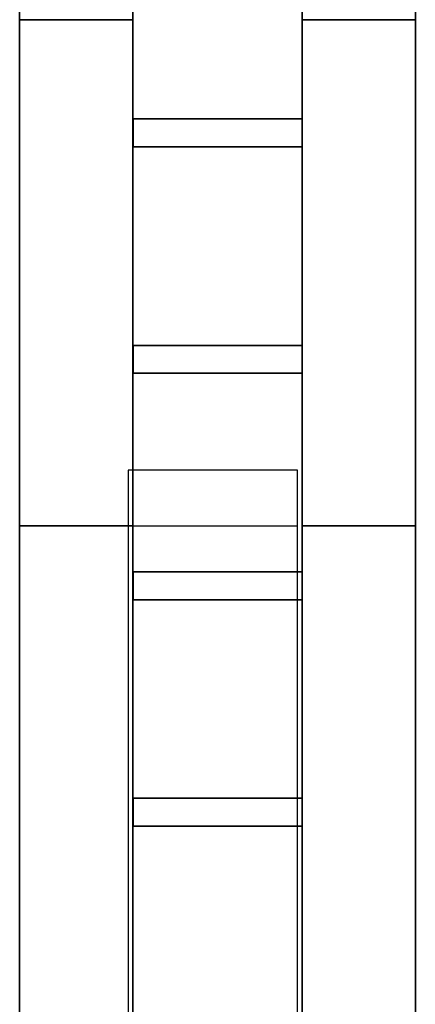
# Model space of a CAD drawing. Header units: millimetres. Extents: x -35 to 33166, y -35 to 31591.
# Tile 70 of 100: x -35 to 321, y 6129 to 7012. Entities that reach past the tile are written whole.
import ezdxf

# ---------------------------------------------------------------- set-up
doc = ezdxf.new("R2010")
doc.units = ezdxf.units.MM
doc.header["$LTSCALE"] = 25.4
doc.layers.get('0').update_dxf_attribs({"true_color": 0xffffff})
for name, color, linetype, true_color in [('end caps & lintels', 7, 'Continuous', 0xffa500), ('ICF - L1', 7, 'Continuous', 0xb4b464), ('ICF - L2', 7, 'Continuous', 0x64ff64)]:
    doc.layers.add(name, color=color, linetype=linetype, true_color=true_color)

# ---------------------------------------------------------------- blocks, each defined once
blk = doc.blocks.new('FF-WF04_LeftCap_6in_#1')
for p, q in [((0, 152.4), (0, 0)), ((50, 152.4), (0, 152.4)), ((50, 152.4, 457.2), (0, 152.4, 457.2)), ((0, 152.4, 457.2), (0, 0, 457.2)), ((0, 152.4), (0, 152.4, 457.2)), ((50, 0), (50, 152.4)), ((50, 0, 457.2), (50, 152.4, 457.2)), ((50, 152.4), (50, 152.4, 457.2)), ((0, 0), (50, 0)), ((0, 0, 457.2), (50, 0, 457.2)), ((0, 0), (0, 0, 457.2)), ((50, 0), (50, 0, 457.2))]:
    blk.add_line(p, q)
blk = doc.blocks.new('FF-WF04_LeftCap_6in_#2')
for p, q in [((0, 152.4), (0, 0)), ((50, 152.4), (0, 152.4)), ((50, 152.4, 457.2), (0, 152.4, 457.2)), ((0, 152.4, 457.2), (0, 0, 457.2)), ((0, 152.4), (0, 152.4, 457.2)), ((50, 0), (50, 152.4)), ((50, 0, 457.2), (50, 152.4, 457.2)), ((50, 152.4), (50, 152.4, 457.2)), ((0, 0), (50, 0)), ((0, 0, 457.2), (50, 0, 457.2)), ((0, 0), (0, 0, 457.2)), ((50, 0), (50, 0, 457.2))]:
    blk.add_line(p, q)
blk = doc.blocks.new('FF-WF04_LeftCap_6in_#3')
for p, q in [((0, 152.4), (0, 0)), ((50, 152.4), (0, 152.4)), ((50, 152.4, 435.6), (0, 152.4, 435.6)), ((0, 152.4, 435.6), (0, 0, 435.6)), ((0, 152.4), (0, 152.4, 435.6)), ((50, 0), (50, 152.4)), ((50, 0, 435.6), (50, 152.4, 435.6)), ((50, 152.4), (50, 152.4, 435.6)), ((0, 0), (50, 0)), ((0, 0, 435.6), (50, 0, 435.6)), ((0, 0), (0, 0, 435.6)), ((50, 0), (50, 0, 435.6))]:
    blk.add_line(p, q)
blk = doc.blocks.new('FF-WF04_HeadLintel_6in_#1')
for p, q in [((0, 152.4), (0, 0)), ((785, 152.4), (0, 152.4)), ((785, 152.4, 63), (0, 152.4, 63)), ((0, 152.4, 63), (0, 0, 63)), ((0, 152.4), (0, 152.4, 63)), ((785, 0), (785, 152.4)), ((785, 0, 63), (785, 152.4, 63)), ((785, 152.4), (785, 152.4, 63)), ((0, 0), (785, 0)), ((0, 0, 63), (785, 0, 63)), ((0, 0), (0, 0, 63)), ((785, 0), (785, 0, 63))]:
    blk.add_line(p, q)
blk = doc.blocks.new('FF-WF04_SillLintel_6in_#1')
for p, q in [((0, 152.4), (0, 0)), ((785, 152.4), (0, 152.4)), ((785, 152.4, 63), (0, 152.4, 63)), ((0, 152.4, 63), (0, 0, 63)), ((0, 152.4), (0, 152.4, 63)), ((785, 0), (785, 152.4)), ((785, 0, 63), (785, 152.4, 63)), ((785, 152.4), (785, 152.4, 63)), ((0, 0), (785, 0)), ((0, 0, 63), (785, 0, 63)), ((0, 0), (0, 0, 63)), ((785, 0), (785, 0, 63))]:
    blk.add_line(p, q)
blk = doc.blocks.new('Group6874')
for p, q in [((0, 2235.2, 457.2), (-101.6, 2235.2, 457.2)), ((-101.6, 2235.2, 457.2), (-101.6, 0, 457.2)), ((-101.6, 2235.2), (-101.6, 0)), ((-101.6, 2235.2, 457.2), (-101.6, 2235.2)), ((-101.6, 2235.2), (0, 2235.2)), ((0, 0), (0, 2235.2)), ((0, 2235.2), (0, 2235.2, 457.2)), ((0, 2235.2, 457.2), (0, 0, 457.2))]:
    blk.add_line(p, q)
blk = doc.blocks.new('Group6875')
for p, q in [((-355.6, 0, 457.2), (-355.6, 2235.2, 457.2)), ((-355.6, 2235.2, 457.2), (-355.6, 2235.2)), ((-355.6, 2235.2), (-355.6, 0)), ((-254, 2235.2, 457.2), (-355.6, 2235.2, 457.2)), ((-355.6, 2235.2), (-254, 2235.2)), ((-254, 0, 457.2), (-254, 2235.2, 457.2)), ((-254, 0), (-254, 2235.2)), ((-254, 2235.2), (-254, 2235.2, 457.2))]:
    blk.add_line(p, q)
blk = doc.blocks.new('Group6876')
for p, q in [((-101.6, 2146.1, 51), (-253.75, 2146.1, 51)), ((-253.75, 2146.1, 51), (-253.75, 2146.1, 144.68)), ((-253.75, 2146.1, 144.68), (-101.6, 2146.1, 144.68)), ((-253.75, 2121.1, 51), (-253.75, 2146.1, 51)), ((-253.75, 2146.1, 144.68), (-253.75, 2121.1, 144.68)), ((-101.6, 2146.1, 144.68), (-101.6, 2146.1, 51)), ((-101.6, 2146.1, 51), (-101.6, 2121.1, 51)), ((-101.6, 2121.1, 144.68), (-101.6, 2146.1, 144.68)), ((-101.6, 2121.1, 144.68), (-253.75, 2121.1, 144.68)), ((-253.75, 2121.1, 144.68), (-253.75, 2121.1, 51)), ((-253.75, 2121.1, 51), (-101.6, 2121.1, 51)), ((-101.6, 2121.1, 51), (-101.6, 2121.1, 144.68))]:
    blk.add_line(p, q)
blk = doc.blocks.new('Group6877')
for p, q in [((-101.6, 2146.1, 312.12), (-253.75, 2146.1, 312.12)), ((-253.75, 2146.1, 312.12), (-253.75, 2146.1, 405.8)), ((-253.75, 2146.1, 405.8), (-101.6, 2146.1, 405.8)), ((-253.75, 2121.1, 312.12), (-253.75, 2146.1, 312.12)), ((-253.75, 2146.1, 405.8), (-253.75, 2121.1, 405.8)), ((-101.6, 2146.1, 405.8), (-101.6, 2146.1, 312.12)), ((-101.6, 2146.1, 312.12), (-101.6, 2121.1, 312.12)), ((-101.6, 2121.1, 405.8), (-101.6, 2146.1, 405.8)), ((-101.6, 2121.1, 405.8), (-253.75, 2121.1, 405.8)), ((-253.75, 2121.1, 405.8), (-253.75, 2121.1, 312.12)), ((-253.75, 2121.1, 312.12), (-101.6, 2121.1, 312.12)), ((-101.6, 2121.1, 312.12), (-101.6, 2121.1, 405.8))]:
    blk.add_line(p, q)
blk = doc.blocks.new('Group6878')
for p, q in [((-101.6, 1942.9, 51), (-253.75, 1942.9, 51)), ((-253.75, 1942.9, 51), (-253.75, 1942.9, 144.68)), ((-253.75, 1942.9, 144.68), (-101.6, 1942.9, 144.68)), ((-253.75, 1917.9, 51), (-253.75, 1942.9, 51)), ((-253.75, 1942.9, 144.68), (-253.75, 1917.9, 144.68)), ((-101.6, 1942.9, 144.68), (-101.6, 1942.9, 51)), ((-101.6, 1942.9, 51), (-101.6, 1917.9, 51)), ((-101.6, 1917.9, 144.68), (-101.6, 1942.9, 144.68)), ((-101.6, 1917.9, 144.68), (-253.75, 1917.9, 144.68)), ((-253.75, 1917.9, 144.68), (-253.75, 1917.9, 51)), ((-253.75, 1917.9, 51), (-101.6, 1917.9, 51)), ((-101.6, 1917.9, 51), (-101.6, 1917.9, 144.68))]:
    blk.add_line(p, q)
blk = doc.blocks.new('Group6879')
for p, q in [((-101.6, 1942.9, 312.12), (-253.75, 1942.9, 312.12)), ((-253.75, 1942.9, 312.12), (-253.75, 1942.9, 405.8)), ((-253.75, 1942.9, 405.8), (-101.6, 1942.9, 405.8)), ((-253.75, 1917.9, 312.12), (-253.75, 1942.9, 312.12)), ((-253.75, 1942.9, 405.8), (-253.75, 1917.9, 405.8)), ((-101.6, 1942.9, 405.8), (-101.6, 1942.9, 312.12)), ((-101.6, 1942.9, 312.12), (-101.6, 1917.9, 312.12)), ((-101.6, 1917.9, 405.8), (-101.6, 1942.9, 405.8)), ((-101.6, 1917.9, 405.8), (-253.75, 1917.9, 405.8)), ((-253.75, 1917.9, 405.8), (-253.75, 1917.9, 312.12)), ((-253.75, 1917.9, 312.12), (-101.6, 1917.9, 312.12)), ((-101.6, 1917.9, 312.12), (-101.6, 1917.9, 405.8))]:
    blk.add_line(p, q)
blk = doc.blocks.new('Group6880')
for p, q in [((-101.6, 1739.7, 51), (-253.75, 1739.7, 51)), ((-253.75, 1739.7, 51), (-253.75, 1739.7, 144.68)), ((-253.75, 1739.7, 144.68), (-101.6, 1739.7, 144.68)), ((-253.75, 1714.7, 51), (-253.75, 1739.7, 51)), ((-253.75, 1739.7, 144.68), (-253.75, 1714.7, 144.68)), ((-101.6, 1739.7, 144.68), (-101.6, 1739.7, 51)), ((-101.6, 1739.7, 51), (-101.6, 1714.7, 51)), ((-101.6, 1714.7, 144.68), (-101.6, 1739.7, 144.68)), ((-101.6, 1714.7, 144.68), (-253.75, 1714.7, 144.68)), ((-253.75, 1714.7, 144.68), (-253.75, 1714.7, 51)), ((-253.75, 1714.7, 51), (-101.6, 1714.7, 51)), ((-101.6, 1714.7, 51), (-101.6, 1714.7, 144.68))]:
    blk.add_line(p, q)
blk = doc.blocks.new('Group6881')
for p, q in [((-101.6, 1739.7, 312.12), (-253.75, 1739.7, 312.12)), ((-253.75, 1739.7, 312.12), (-253.75, 1739.7, 405.8)), ((-253.75, 1739.7, 405.8), (-101.6, 1739.7, 405.8)), ((-253.75, 1714.7, 312.12), (-253.75, 1739.7, 312.12)), ((-253.75, 1739.7, 405.8), (-253.75, 1714.7, 405.8)), ((-101.6, 1739.7, 405.8), (-101.6, 1739.7, 312.12)), ((-101.6, 1739.7, 312.12), (-101.6, 1714.7, 312.12)), ((-101.6, 1714.7, 405.8), (-101.6, 1739.7, 405.8)), ((-101.6, 1714.7, 405.8), (-253.75, 1714.7, 405.8)), ((-253.75, 1714.7, 405.8), (-253.75, 1714.7, 312.12)), ((-253.75, 1714.7, 312.12), (-101.6, 1714.7, 312.12)), ((-101.6, 1714.7, 312.12), (-101.6, 1714.7, 405.8))]:
    blk.add_line(p, q)
blk = doc.blocks.new('Group6882')
for p, q in [((-101.6, 1536.5, 51), (-253.75, 1536.5, 51)), ((-253.75, 1536.5, 51), (-253.75, 1536.5, 144.68)), ((-253.75, 1536.5, 144.68), (-101.6, 1536.5, 144.68)), ((-253.75, 1511.5, 51), (-253.75, 1536.5, 51)), ((-253.75, 1536.5, 144.68), (-253.75, 1511.5, 144.68)), ((-101.6, 1536.5, 144.68), (-101.6, 1536.5, 51)), ((-101.6, 1536.5, 51), (-101.6, 1511.5, 51)), ((-101.6, 1511.5, 144.68), (-101.6, 1536.5, 144.68)), ((-101.6, 1511.5, 144.68), (-253.75, 1511.5, 144.68)), ((-253.75, 1511.5, 144.68), (-253.75, 1511.5, 51)), ((-253.75, 1511.5, 51), (-101.6, 1511.5, 51)), ((-101.6, 1511.5, 51), (-101.6, 1511.5, 144.68))]:
    blk.add_line(p, q)
blk = doc.blocks.new('Group6883')
for p, q in [((-101.6, 1536.5, 312.12), (-253.75, 1536.5, 312.12)), ((-253.75, 1536.5, 312.12), (-253.75, 1536.5, 405.8)), ((-253.75, 1536.5, 405.8), (-101.6, 1536.5, 405.8)), ((-253.75, 1511.5, 312.12), (-253.75, 1536.5, 312.12)), ((-253.75, 1536.5, 405.8), (-253.75, 1511.5, 405.8)), ((-101.6, 1536.5, 405.8), (-101.6, 1536.5, 312.12)), ((-101.6, 1536.5, 312.12), (-101.6, 1511.5, 312.12)), ((-101.6, 1511.5, 405.8), (-101.6, 1536.5, 405.8)), ((-101.6, 1511.5, 405.8), (-253.75, 1511.5, 405.8)), ((-253.75, 1511.5, 405.8), (-253.75, 1511.5, 312.12)), ((-253.75, 1511.5, 312.12), (-101.6, 1511.5, 312.12)), ((-101.6, 1511.5, 312.12), (-101.6, 1511.5, 405.8))]:
    blk.add_line(p, q)
blk = doc.blocks.new('6XR35_96_S_CUT_88_0')
for name in ['Group6875', 'Group6874', 'Group6876', 'Group6877', 'Group6878', 'Group6879', 'Group6880', 'Group6881', 'Group6882', 'Group6883']:
    blk.add_blockref(name, (0, 0))
blk = doc.blocks.new('6XR35_96_S_Web')
for p, q in [((-76.07, -46.84, -12.5), (-76.07, 46.84, -12.5)), ((-76.07, 46.84, -12.5), (76.07, 46.84, -12.5)), ((76.07, 46.84, 12.5), (-76.07, 46.84, 12.5)), ((-76.07, 46.84, 12.5), (-76.07, -46.84, 12.5)), ((-76.07, 46.84, -12.5), (-76.07, 46.84, 12.5)), ((76.07, 46.84, -12.5), (76.07, -46.84, -12.5)), ((76.07, -46.84, 12.5), (76.07, 46.84, 12.5)), ((76.07, 46.84, 12.5), (76.07, 46.84, -12.5)), ((76.07, -46.84, -12.5), (-76.07, -46.84, -12.5)), ((-76.07, -46.84, 12.5), (76.07, -46.84, 12.5)), ((-76.07, -46.84, 12.5), (-76.07, -46.84, -12.5)), ((76.07, -46.84, -12.5), (76.07, -46.84, 12.5))]:
    blk.add_line(p, q)
blk = doc.blocks.new('Group8193')
for p, q in [((-101.6, 2095.98, 457.2), (-101.6, 0, 457.2)), ((-101.6, 2095.98, 0), (-101.6, 0, 0)), ((0, 2095.98, 457.2), (0, 0, 457.2)), ((0, 2095.98, 0), (0, 0, 0))]:
    blk.add_line(p, q)
blk = doc.blocks.new('Group8194')
for p, q in [((-355.6, 2095.98, 457.2), (-355.6, 0, 457.2)), ((-355.6, 2095.98, 0), (-355.6, 0, 0)), ((-254, 2095.98, 457.2), (-254, 0, 457.2)), ((-254, 2095.98, 0), (-254, 0, 0))]:
    blk.add_line(p, q)
blk = doc.blocks.new('6XR35_96_S_MSG#7')
for name in ['Group8194', 'Group8193']:
    blk.add_blockref(name, (0, 0))
at = {"extrusion": (9.72607e-16, 1, -1.15708e-14)}
for p in [(177.67, 97.84, 1727.2), (177.67, 97.84, 1524), (177.67, 97.84, 1320.8), (177.67, 97.84, 1117.6)]:
    blk.add_blockref('6XR35_96_S_Web', p, dxfattribs=at)
at = {"extrusion": (9.72607e-16, 1, 1.15708e-14)}
for p in [(177.67, 358.96, 1727.2), (177.67, 358.96, 1524), (177.67, 358.96, 1320.8), (177.67, 358.96, 1117.6)]:
    blk.add_blockref('6XR35_96_S_Web', p, dxfattribs=at)
blk = doc.blocks.new('Group431#1')
for p, q in [((-101.6, 2438.4, 457.2), (-101.6, 0, 457.2)), ((-101.6, 2438.4), (-101.6, 0)), ((0, 0), (0, 2438.4)), ((0, 2438.4, 457.2), (0, 0, 457.2))]:
    blk.add_line(p, q)
blk = doc.blocks.new('Group432#1')
for p, q in [((-355.6, 0, 457.2), (-355.6, 2438.4, 457.2)), ((-355.6, 2438.4), (-355.6, 0)), ((-254, 0, 457.2), (-254, 2438.4, 457.2)), ((-254, 0), (-254, 2438.4))]:
    blk.add_line(p, q)
blk = doc.blocks.new('6XR35_96_S')
for name in ['Group432#1', 'Group431#1']:
    blk.add_blockref(name, (0, 0))
at = {"extrusion": (9.72607e-16, 1, -1.15708e-14)}
for p in [(177.67, 97.84, 2133.6), (177.67, 97.84, 1930.4), (177.67, 97.84, 1727.2), (177.67, 97.84, 1524)]:
    blk.add_blockref('6XR35_96_S_Web', p, dxfattribs=at)
at = {"extrusion": (9.72607e-16, 1, 1.15708e-14)}
for p in [(177.67, 358.96, 2133.6), (177.67, 358.96, 1930.4), (177.67, 358.96, 1727.2), (177.67, 358.96, 1524)]:
    blk.add_blockref('6XR35_96_S_Web', p, dxfattribs=at)
blk = doc.blocks.new('Group#303')
for p, q in [((-101.6, 2095.98, 457.2), (-101.6, 0, 457.2)), ((-101.6, 2095.98, 0), (-101.6, 0, 0)), ((0, 2095.98, 457.2), (0, 0, 457.2)), ((0, 2095.98, 0), (0, 0, 0))]:
    blk.add_line(p, q)
blk = doc.blocks.new('Group8696')
for p, q in [((-355.6, 2095.98, 457.2), (-355.6, 0, 457.2)), ((-355.6, 2095.98, 0), (-355.6, 0, 0)), ((-254, 2095.98, 457.2), (-254, 0, 457.2)), ((-254, 2095.98, 0), (-254, 0, 0))]:
    blk.add_line(p, q)
blk = doc.blocks.new('6XR35_96_S_MSG#15')
for name in ['Group8696', 'Group#303']:
    blk.add_blockref(name, (0, 0))
at = {"extrusion": (9.72607e-16, 1, -1.15708e-14)}
for p in [(177.67, 97.84, 1727.2), (177.67, 97.84, 1524), (177.67, 97.84, 1320.8), (177.67, 97.84, 1117.6)]:
    blk.add_blockref('6XR35_96_S_Web', p, dxfattribs=at)
at = {"extrusion": (9.72607e-16, 1, 1.15708e-14)}
for p in [(177.67, 358.96, 1727.2), (177.67, 358.96, 1524), (177.67, 358.96, 1320.8), (177.67, 358.96, 1117.6)]:
    blk.add_blockref('6XR35_96_S_Web', p, dxfattribs=at)
blk = doc.blocks.new('Group#3359')
for p, q in [((-101.6, 2095.98, 457.2), (-101.6, 0, 457.2)), ((-101.6, 2095.98, 0), (-101.6, 0, 0)), ((0, 2095.98, 457.2), (0, 0, 457.2)), ((0, 2095.98, 0), (0, 0, 0))]:
    blk.add_line(p, q)
blk = doc.blocks.new('Group#3360')
for p, q in [((-355.6, 2095.98, 457.2), (-355.6, 0, 457.2)), ((-355.6, 2095.98, 0), (-355.6, 0, 0)), ((-254, 2095.98, 457.2), (-254, 0, 457.2)), ((-254, 2095.98, 0), (-254, 0, 0))]:
    blk.add_line(p, q)
blk = doc.blocks.new('6XR35_96_S_MSG#30')
for name in ['Group#3360', 'Group#3359']:
    blk.add_blockref(name, (0, 0))
at = {"extrusion": (9.72607e-16, 1, -1.15708e-14)}
for p in [(177.67, 97.84, 1727.2), (177.67, 97.84, 1524), (177.67, 97.84, 1320.8), (177.67, 97.84, 1117.6)]:
    blk.add_blockref('6XR35_96_S_Web', p, dxfattribs=at)
at = {"extrusion": (9.72607e-16, 1, 1.15708e-14)}
for p in [(177.67, 358.96, 1727.2), (177.67, 358.96, 1524), (177.67, 358.96, 1320.8), (177.67, 358.96, 1117.6)]:
    blk.add_blockref('6XR35_96_S_Web', p, dxfattribs=at)
blk = doc.blocks.new('Group#4080')
for p, q in [((-101.6, 0, 98.33), (-101.6, 2438.4, 98.33)), ((-101.6, 0, 0), (-101.6, 2438.4, 0)), ((-101.6, 0, 457.2), (-101.6, 2438.4, 457.2)), ((-101.6, 2438.4, 250.87), (-101.6, 0, 250.87)), ((0, 0, 0), (0, 2438.4, 0)), ((0, 0, 98.33), (0, 2438.4, 98.33)), ((0, 0, 457.2), (0, 2438.4, 457.2)), ((0, 2438.4, 250.87), (0, 0, 250.87))]:
    blk.add_line(p, q)
blk = doc.blocks.new('Group#4081')
for p, q in [((-355.6, 0, 0), (-355.6, 2438.4, 0)), ((-355.6, 0, 457.2), (-355.6, 2438.4, 457.2)), ((-254.04, 2438.4, 98.33), (-254.04, 0, 98.33)), ((-254.04, 2438.4, 250.87), (-254.04, 0, 250.87)), ((-254, 0, 98.33), (-254, 2438.4, 98.33)), ((-254, 2438.4, 250.87), (-254, 0, 250.87)), ((-254, 0, 0), (-254, 2438.4, 0)), ((-254, 0, 457.2), (-254, 2438.4, 457.2))]:
    blk.add_line(p, q)
blk = doc.blocks.new('Group#4084')
for p, q in [((-76.07, 0.49, -12.5), (-76.07, 0.49, 12.5)), ((-76.07, 0.49, 12.5), (76.07, 0.49, 12.5)), ((76.07, 0.49, -12.5), (-76.07, 0.49, -12.5)), ((-76.07, 0.49, 12.5), (-76.07, -46.84, 12.5)), ((-76.07, 0.49, -12.5), (-76.07, -46.84, -12.5)), ((76.07, 0.49, 12.5), (76.07, 0.49, -12.5)), ((76.07, 0.49, 12.5), (76.07, -46.84, 12.5)), ((76.07, 0.49, -12.5), (76.07, -46.84, -12.5)), ((-76.07, -46.84, -12.5), (-76.07, -46.84, 12.5)), ((-76.07, -46.84, -12.5), (76.07, -46.84, -12.5)), ((-76.07, -46.84, 12.5), (76.07, -46.84, 12.5)), ((76.07, -46.84, -12.5), (76.07, -46.84, 12.5))]:
    blk.add_line(p, q)
blk = doc.blocks.new('Group#4085')
for p, q in [((-76.07, 0.49, -12.5), (-76.07, 0.49, 12.5)), ((-76.07, 0.49, 12.5), (76.07, 0.49, 12.5)), ((76.07, 0.49, -12.5), (-76.07, 0.49, -12.5)), ((-76.07, 0.49, 12.5), (-76.07, -46.84, 12.5)), ((-76.07, 0.49, -12.5), (-76.07, -46.84, -12.5)), ((76.07, 0.49, 12.5), (76.07, 0.49, -12.5)), ((76.07, 0.49, 12.5), (76.07, -46.84, 12.5)), ((76.07, 0.49, -12.5), (76.07, -46.84, -12.5)), ((-76.07, -46.84, -12.5), (-76.07, -46.84, 12.5)), ((-76.07, -46.84, -12.5), (76.07, -46.84, -12.5)), ((-76.07, -46.84, 12.5), (76.07, -46.84, 12.5)), ((76.07, -46.84, -12.5), (76.07, -46.84, 12.5))]:
    blk.add_line(p, q)
blk = doc.blocks.new('Group#4086')
for p, q in [((-76.07, 0.49, -12.5), (-76.07, 0.49, 12.5)), ((-76.07, 0.49, 12.5), (76.07, 0.49, 12.5)), ((76.07, 0.49, -12.5), (-76.07, 0.49, -12.5)), ((-76.07, 0.49, 12.5), (-76.07, -46.84, 12.5)), ((-76.07, 0.49, -12.5), (-76.07, -46.84, -12.5)), ((76.07, 0.49, 12.5), (76.07, 0.49, -12.5)), ((76.07, 0.49, 12.5), (76.07, -46.84, 12.5)), ((76.07, 0.49, -12.5), (76.07, -46.84, -12.5)), ((-76.07, -46.84, -12.5), (-76.07, -46.84, 12.5)), ((-76.07, -46.84, -12.5), (76.07, -46.84, -12.5)), ((-76.07, -46.84, 12.5), (76.07, -46.84, 12.5)), ((76.07, -46.84, -12.5), (76.07, -46.84, 12.5))]:
    blk.add_line(p, q)
blk = doc.blocks.new('Group#4087')
for p, q in [((-76.07, 0.49, -12.5), (-76.07, 0.49, 12.5)), ((-76.07, 0.49, 12.5), (76.07, 0.49, 12.5)), ((76.07, 0.49, -12.5), (-76.07, 0.49, -12.5)), ((-76.07, 0.49, 12.5), (-76.07, -46.84, 12.5)), ((-76.07, 0.49, -12.5), (-76.07, -46.84, -12.5)), ((76.07, 0.49, 12.5), (76.07, 0.49, -12.5)), ((76.07, 0.49, 12.5), (76.07, -46.84, 12.5)), ((76.07, 0.49, -12.5), (76.07, -46.84, -12.5)), ((-76.07, -46.84, -12.5), (-76.07, -46.84, 12.5)), ((-76.07, -46.84, -12.5), (76.07, -46.84, -12.5)), ((-76.07, -46.84, 12.5), (76.07, -46.84, 12.5)), ((76.07, -46.84, -12.5), (76.07, -46.84, 12.5))]:
    blk.add_line(p, q)
blk = doc.blocks.new('6XR35_96_S_MSG#44')
for name in ['Group#4081', 'Group#4080']:
    blk.add_blockref(name, (0, 0))
at = {"extrusion": (9.72607e-16, 1, -1.15708e-14)}
for name, p in [('Group#4084', (177.67, 97.84, 1727.2)), ('Group#4085', (177.67, 97.84, 1524)), ('Group#4086', (177.67, 97.84, 1320.8)), ('Group#4087', (177.67, 97.84, 1117.6))]:
    blk.add_blockref(name, p, dxfattribs=at)
blk = doc.blocks.new('Group3573')
at = {"layer": 'ICF - L1'}
for name, p in [('6XR35_96_S_MSG#44', (321.01, 5183.52, 3100.4)), ('6XR35_96_S_MSG#7', (321.01, 5183.52, 357.2)), ('6XR35_96_S_MSG#15', (321.01, 5183.52, 1271.6)), ('6XR35_96_S_MSG#30', (321.01, 5183.52, 2186)), ('6XR35_96_S', (321.01, 4777.12, 2643.2)), ('6XR35_96_S_CUT_88_0', (321.01, 4777.12, -100)), ('6XR35_96_S_CUT_88_0', (321.01, 4777.12, 814.4)), ('6XR35_96_S_CUT_88_0', (321.01, 4777.12, 1728.8))]:
    blk.add_blockref(name, p, dxfattribs=at)
blk = doc.blocks.new('Group9472')
for p, q in [((-101.6, 0, 0), (-101.6, 2438.4, 0)), ((-101.6, 1374.48, 457.2), (-101.6, 2438.4, 457.2)), ((0, 0, 0), (0, 2438.4, 0)), ((0, 1374.48, 457.2), (0, 2438.4, 457.2)), ((-101.6, 1374.48, 235.2), (0, 1374.48, 235.2)), ((-101.6, 1374.48, 235.2), (-101.6, 688.98, 235.2)), ((0, 1374.48, 457.2), (-101.6, 1374.48, 457.2)), ((-101.6, 1374.48, 457.2), (-101.6, 1374.48, 235.2)), ((0, 688.98, 235.2), (0, 1374.48, 235.2)), ((0, 1374.48, 235.2), (0, 1374.48, 457.2))]:
    blk.add_line(p, q)
blk = doc.blocks.new('Group9473')
for p, q in [((-355.6, 1374.48, 457.2), (-355.6, 2438.4, 457.2)), ((-355.6, 0, 0), (-355.6, 2438.4, 0)), ((-254, 0, 0), (-254, 2438.4, 0)), ((-254, 1374.48, 457.2), (-254, 2438.4, 457.2)), ((-355.6, 1374.48, 235.2), (-254, 1374.48, 235.2)), ((-355.6, 1374.48, 235.2), (-355.6, 688.98, 235.2)), ((-254, 1374.48, 457.2), (-355.6, 1374.48, 457.2)), ((-355.6, 1374.48, 457.2), (-355.6, 1374.48, 235.2)), ((-254, 688.98, 235.2), (-254, 1374.48, 235.2)), ((-254, 1374.48, 235.2), (-254, 1374.48, 457.2))]:
    blk.add_line(p, q)
blk = doc.blocks.new('6XR35_96_S#1_MSG#13')
for name in ['Group9473', 'Group9472']:
    blk.add_blockref(name, (0, 0))
at = {"extrusion": (9.72607e-16, 1, -1.15708e-14)}
for p in [(177.67, 97.84, 1727.2), (177.67, 97.84, 1524), (177.67, 97.84, 1320.8), (177.67, 97.84, 1117.6)]:
    blk.add_blockref('6XR35_96_S_Web', p, dxfattribs=at)
at = {"extrusion": (9.72607e-16, 1, 1.15708e-14)}
for p in [(177.67, 358.96, 1727.2), (177.67, 358.96, 1524)]:
    blk.add_blockref('6XR35_96_S_Web', p, dxfattribs=at)
blk = doc.blocks.new('Group431')
for p, q in [((-101.6, 2438.4, 457.2), (-101.6, 0, 457.2)), ((-101.6, 2438.4), (-101.6, 0)), ((0, 0), (0, 2438.4)), ((0, 2438.4, 457.2), (0, 0, 457.2))]:
    blk.add_line(p, q)
blk = doc.blocks.new('Group432')
for p, q in [((-355.6, 0, 457.2), (-355.6, 2438.4, 457.2)), ((-355.6, 2438.4), (-355.6, 0)), ((-254, 0, 457.2), (-254, 2438.4, 457.2)), ((-254, 0), (-254, 2438.4))]:
    blk.add_line(p, q)
blk = doc.blocks.new('6XR35_96_S#1')
for name in ['Group432', 'Group431']:
    blk.add_blockref(name, (0, 0))
at = {"extrusion": (9.72607e-16, 1, -1.15708e-14)}
for p in [(177.67, 97.84, 2133.6), (177.67, 97.84, 1930.4), (177.67, 97.84, 1727.2), (177.67, 97.84, 1524), (177.67, 97.84, 1320.8), (177.67, 97.84, 1117.6)]:
    blk.add_blockref('6XR35_96_S_Web', p, dxfattribs=at)
at = {"extrusion": (9.72607e-16, 1, 1.15708e-14)}
for p in [(177.67, 358.96, 2133.6), (177.67, 358.96, 1930.4), (177.67, 358.96, 1727.2), (177.67, 358.96, 1524), (177.67, 358.96, 1320.8), (177.67, 358.96, 1117.6)]:
    blk.add_blockref('6XR35_96_S_Web', p, dxfattribs=at)
blk = doc.blocks.new('Group#4819')
for p, q in [((-101.6, 0, 457.2), (-101.6, 2438.4, 457.2)), ((-101.6, 2438.4, 0), (-101.6, 1780.88, 0)), ((0, 0, 457.2), (0, 2438.4, 457.2)), ((0, 2438.4, 0), (0, 1780.88, 0)), ((-101.6, 1780.88, 0), (0, 1780.88, 0)), ((-101.6, 1780.88, 214.1), (0, 1780.88, 214.1)), ((-101.6, 1780.88, 214.1), (-101.6, 1780.88, 0)), ((-101.6, 1095.38, 214.1), (-101.6, 1780.88, 214.1)), ((0, 1780.88, 0), (0, 1780.88, 214.1)), ((0, 1780.88, 214.1), (0, 1095.38, 214.1))]:
    blk.add_line(p, q)
blk = doc.blocks.new('Group10019')
for p, q in [((-355.6, 0, 457.2), (-355.6, 2438.4, 457.2)), ((-355.6, 2438.4, 0), (-355.6, 1780.88, 0)), ((-254, 0, 457.2), (-254, 2438.4, 457.2)), ((-254, 2438.4, 0), (-254, 1780.88, 0)), ((-355.6, 1780.88, 0), (-254, 1780.88, 0)), ((-355.6, 1780.88, 214.1), (-254, 1780.88, 214.1)), ((-355.6, 1780.88, 214.1), (-355.6, 1780.88, 0)), ((-355.6, 1095.38, 214.1), (-355.6, 1780.88, 214.1)), ((-254, 1780.88, 0), (-254, 1780.88, 214.1)), ((-254, 1780.88, 214.1), (-254, 1095.38, 214.1))]:
    blk.add_line(p, q)
blk = doc.blocks.new('6XR35_96_S#1_MSG#36')
for name in ['Group10019', 'Group#4819']:
    blk.add_blockref(name, (0, 0))
at = {"extrusion": (9.72607e-16, 1, -1.15708e-14)}
for p in [(177.67, 97.84, 2133.6), (177.67, 97.84, 1930.4)]:
    blk.add_blockref('6XR35_96_S_Web', p, dxfattribs=at)
at = {"extrusion": (9.72607e-16, 1, 1.15708e-14)}
for p in [(177.67, 358.96, 2133.6), (177.67, 358.96, 1930.4), (177.67, 358.96, 1727.2), (177.67, 358.96, 1524)]:
    blk.add_blockref('6XR35_96_S_Web', p, dxfattribs=at)
blk = doc.blocks.new('Group#4873')
for p, q in [((-101.6, 2438.4, 124.2), (-101.6, 0, 124.2)), ((-101.6, 0, 0), (-101.6, 2438.4, 0)), ((0, 0, 124.2), (0, 2438.4, 124.2)), ((0, 0, 0), (0, 2438.4, 0))]:
    blk.add_line(p, q)
blk = doc.blocks.new('Group#4874')
for p, q in [((-355.6, 2438.4, 124.2), (-355.6, 0, 124.2)), ((-355.6, 0, 0), (-355.6, 2438.4, 0)), ((-254, 0, 124.2), (-254, 2438.4, 124.2)), ((-254, 0, 0), (-254, 2438.4, 0))]:
    blk.add_line(p, q)
blk = doc.blocks.new('Group#4876')
for p, q in [((-76.07, 26.36, -12.5), (-76.07, 26.36, 12.5)), ((-76.07, 26.36, 12.5), (76.07, 26.36, 12.5)), ((76.07, 26.36, -12.5), (-76.07, 26.36, -12.5)), ((-76.07, 26.36, 12.5), (-76.07, -46.84, 12.5)), ((-76.07, 26.36, -12.5), (-76.07, -46.84, -12.5)), ((76.07, 26.36, 12.5), (76.07, 26.36, -12.5)), ((76.07, 26.36, 12.5), (76.07, -46.84, 12.5)), ((76.07, 26.36, -12.5), (76.07, -46.84, -12.5)), ((-76.07, -46.84, -12.5), (-76.07, -46.84, 12.5)), ((-76.07, -46.84, -12.5), (76.07, -46.84, -12.5)), ((-76.07, -46.84, 12.5), (76.07, -46.84, 12.5)), ((76.07, -46.84, -12.5), (76.07, -46.84, 12.5))]:
    blk.add_line(p, q)
blk = doc.blocks.new('Group#4877')
for p, q in [((-76.07, 26.36, -12.5), (-76.07, 26.36, 12.5)), ((-76.07, 26.36, 12.5), (76.07, 26.36, 12.5)), ((76.07, 26.36, -12.5), (-76.07, 26.36, -12.5)), ((-76.07, 26.36, 12.5), (-76.07, -46.84, 12.5)), ((-76.07, 26.36, -12.5), (-76.07, -46.84, -12.5)), ((76.07, 26.36, 12.5), (76.07, 26.36, -12.5)), ((76.07, 26.36, 12.5), (76.07, -46.84, 12.5)), ((76.07, 26.36, -12.5), (76.07, -46.84, -12.5)), ((-76.07, -46.84, -12.5), (-76.07, -46.84, 12.5)), ((-76.07, -46.84, -12.5), (76.07, -46.84, -12.5)), ((-76.07, -46.84, 12.5), (76.07, -46.84, 12.5)), ((76.07, -46.84, -12.5), (76.07, -46.84, 12.5))]:
    blk.add_line(p, q)
blk = doc.blocks.new('Group#4878')
for p, q in [((-76.07, 26.36, -12.5), (-76.07, 26.36, 12.5)), ((-76.07, 26.36, 12.5), (76.07, 26.36, 12.5)), ((76.07, 26.36, -12.5), (-76.07, 26.36, -12.5)), ((-76.07, 26.36, 12.5), (-76.07, -46.84, 12.5)), ((-76.07, 26.36, -12.5), (-76.07, -46.84, -12.5)), ((76.07, 26.36, 12.5), (76.07, 26.36, -12.5)), ((76.07, 26.36, 12.5), (76.07, -46.84, 12.5)), ((76.07, 26.36, -12.5), (76.07, -46.84, -12.5)), ((-76.07, -46.84, -12.5), (-76.07, -46.84, 12.5)), ((-76.07, -46.84, -12.5), (76.07, -46.84, -12.5)), ((-76.07, -46.84, 12.5), (76.07, -46.84, 12.5)), ((76.07, -46.84, -12.5), (76.07, -46.84, 12.5))]:
    blk.add_line(p, q)
blk = doc.blocks.new('Group#4879')
for p, q in [((-76.07, 26.36, -12.5), (-76.07, 26.36, 12.5)), ((-76.07, 26.36, 12.5), (76.07, 26.36, 12.5)), ((76.07, 26.36, -12.5), (-76.07, 26.36, -12.5)), ((-76.07, 26.36, 12.5), (-76.07, -46.84, 12.5)), ((-76.07, 26.36, -12.5), (-76.07, -46.84, -12.5)), ((76.07, 26.36, 12.5), (76.07, 26.36, -12.5)), ((76.07, 26.36, 12.5), (76.07, -46.84, 12.5)), ((76.07, 26.36, -12.5), (76.07, -46.84, -12.5)), ((-76.07, -46.84, -12.5), (-76.07, -46.84, 12.5)), ((-76.07, -46.84, -12.5), (76.07, -46.84, -12.5)), ((-76.07, -46.84, 12.5), (76.07, -46.84, 12.5)), ((76.07, -46.84, -12.5), (76.07, -46.84, 12.5))]:
    blk.add_line(p, q)
blk = doc.blocks.new('6XR35_96_S#1_MSG#46')
for name in ['Group#4874', 'Group#4873']:
    blk.add_blockref(name, (0, 0))
at = {"extrusion": (9.72607e-16, 1, -1.15708e-14)}
for name, p in [('Group#4876', (177.67, 97.84, 2133.6)), ('Group#4877', (177.67, 97.84, 1930.4)), ('Group#4878', (177.67, 97.84, 1727.2)), ('Group#4879', (177.67, 97.84, 1524))]:
    blk.add_blockref(name, p, dxfattribs=at)
blk = doc.blocks.new('Group#5146')
for p, q in [((-101.6, 1780.921, 457.2), (-101.6, 3233.42, 457.2)), ((-101.6, 3233.42), (-101.6, 3233.42, 457.2)), ((-101.6, 3233.42), (-101.6, 1780.921)), ((-101.6, 3233.42, 457.2), (0, 3233.42, 457.2)), ((0, 3233.42), (-101.6, 3233.42)), ((0, 1780.921, 457.2), (0, 3233.42, 457.2)), ((0, 3233.42), (0, 1780.921)), ((0, 3233.42, 457.2), (0, 3233.42)), ((-101.6, 1780.921), (0, 1780.921)), ((0, 1780.921, 457.2), (-101.6, 1780.921, 457.2)), ((-101.6, 1780.921, 457.2), (-101.6, 1780.921)), ((0, 1780.921), (0, 1780.921, 457.2))]:
    blk.add_line(p, q)
blk = doc.blocks.new('Group11477')
for p, q in [((-355.6, 1780.921, 457.2), (-355.6, 3233.42, 457.2)), ((-355.6, 3233.42), (-355.6, 3233.42, 457.2)), ((-355.6, 3233.42), (-355.6, 1780.921)), ((-355.6, 3233.42, 457.2), (-254, 3233.42, 457.2)), ((-254, 3233.42), (-355.6, 3233.42)), ((-254, 1780.921, 457.2), (-254, 3233.42, 457.2)), ((-254, 3233.42), (-254, 1780.921)), ((-254, 3233.42, 457.2), (-254, 3233.42)), ((-355.6, 1780.921), (-254, 1780.921)), ((-254, 1780.921, 457.2), (-355.6, 1780.921, 457.2)), ((-355.6, 1780.921, 457.2), (-355.6, 1780.921)), ((-254, 1780.921), (-254, 1780.921, 457.2))]:
    blk.add_line(p, q)
blk = doc.blocks.new('Group#5147')
for p, q in [((-101.6, 3162.1, 51), (-253.75, 3162.1, 51)), ((-253.75, 3162.1, 51), (-253.75, 3162.1, 144.68)), ((-253.75, 3162.1, 144.68), (-101.6, 3162.1, 144.68)), ((-253.75, 3137.1, 51), (-253.75, 3162.1, 51)), ((-253.75, 3162.1, 144.68), (-253.75, 3137.1, 144.68)), ((-101.6, 3162.1, 144.68), (-101.6, 3162.1, 51)), ((-101.6, 3162.1, 51), (-101.6, 3137.1, 51)), ((-101.6, 3137.1, 144.68), (-101.6, 3162.1, 144.68)), ((-101.6, 3137.1, 144.68), (-253.75, 3137.1, 144.68)), ((-253.75, 3137.1, 144.68), (-253.75, 3137.1, 51)), ((-253.75, 3137.1, 51), (-101.6, 3137.1, 51)), ((-101.6, 3137.1, 51), (-101.6, 3137.1, 144.68))]:
    blk.add_line(p, q)
blk = doc.blocks.new('Group#5148')
for p, q in [((-101.6, 3162.1, 312.12), (-253.75, 3162.1, 312.12)), ((-253.75, 3162.1, 312.12), (-253.75, 3162.1, 405.8)), ((-253.75, 3162.1, 405.8), (-101.6, 3162.1, 405.8)), ((-253.75, 3137.1, 312.12), (-253.75, 3162.1, 312.12)), ((-253.75, 3162.1, 405.8), (-253.75, 3137.1, 405.8)), ((-101.6, 3162.1, 405.8), (-101.6, 3162.1, 312.12)), ((-101.6, 3162.1, 312.12), (-101.6, 3137.1, 312.12)), ((-101.6, 3137.1, 405.8), (-101.6, 3162.1, 405.8)), ((-101.6, 3137.1, 405.8), (-253.75, 3137.1, 405.8)), ((-253.75, 3137.1, 405.8), (-253.75, 3137.1, 312.12)), ((-253.75, 3137.1, 312.12), (-101.6, 3137.1, 312.12)), ((-101.6, 3137.1, 312.12), (-101.6, 3137.1, 405.8))]:
    blk.add_line(p, q)
blk = doc.blocks.new('Group#5149')
for p, q in [((-101.6, 2958.9, 51), (-253.75, 2958.9, 51)), ((-253.75, 2958.9, 51), (-253.75, 2958.9, 144.68)), ((-253.75, 2958.9, 144.68), (-101.6, 2958.9, 144.68)), ((-253.75, 2933.9, 51), (-253.75, 2958.9, 51)), ((-253.75, 2958.9, 144.68), (-253.75, 2933.9, 144.68)), ((-101.6, 2958.9, 144.68), (-101.6, 2958.9, 51)), ((-101.6, 2958.9, 51), (-101.6, 2933.9, 51)), ((-101.6, 2933.9, 144.68), (-101.6, 2958.9, 144.68)), ((-101.6, 2933.9, 144.68), (-253.75, 2933.9, 144.68)), ((-253.75, 2933.9, 144.68), (-253.75, 2933.9, 51)), ((-253.75, 2933.9, 51), (-101.6, 2933.9, 51)), ((-101.6, 2933.9, 51), (-101.6, 2933.9, 144.68))]:
    blk.add_line(p, q)
blk = doc.blocks.new('Group#5150')
for p, q in [((-101.6, 2958.9, 312.12), (-253.75, 2958.9, 312.12)), ((-253.75, 2958.9, 312.12), (-253.75, 2958.9, 405.8)), ((-253.75, 2958.9, 405.8), (-101.6, 2958.9, 405.8)), ((-253.75, 2933.9, 312.12), (-253.75, 2958.9, 312.12)), ((-253.75, 2958.9, 405.8), (-253.75, 2933.9, 405.8)), ((-101.6, 2958.9, 405.8), (-101.6, 2958.9, 312.12)), ((-101.6, 2958.9, 312.12), (-101.6, 2933.9, 312.12)), ((-101.6, 2933.9, 405.8), (-101.6, 2958.9, 405.8)), ((-101.6, 2933.9, 405.8), (-253.75, 2933.9, 405.8)), ((-253.75, 2933.9, 405.8), (-253.75, 2933.9, 312.12)), ((-253.75, 2933.9, 312.12), (-101.6, 2933.9, 312.12)), ((-101.6, 2933.9, 312.12), (-101.6, 2933.9, 405.8))]:
    blk.add_line(p, q)
blk = doc.blocks.new('Group#5151')
for p, q in [((-101.6, 2755.7, 51), (-253.75, 2755.7, 51)), ((-253.75, 2755.7, 51), (-253.75, 2755.7, 144.68)), ((-253.75, 2755.7, 144.68), (-101.6, 2755.7, 144.68)), ((-253.75, 2730.7, 51), (-253.75, 2755.7, 51)), ((-253.75, 2755.7, 144.68), (-253.75, 2730.7, 144.68)), ((-101.6, 2755.7, 144.68), (-101.6, 2755.7, 51)), ((-101.6, 2755.7, 51), (-101.6, 2730.7, 51)), ((-101.6, 2730.7, 144.68), (-101.6, 2755.7, 144.68)), ((-101.6, 2730.7, 144.68), (-253.75, 2730.7, 144.68)), ((-253.75, 2730.7, 144.68), (-253.75, 2730.7, 51)), ((-253.75, 2730.7, 51), (-101.6, 2730.7, 51)), ((-101.6, 2730.7, 51), (-101.6, 2730.7, 144.68))]:
    blk.add_line(p, q)
blk = doc.blocks.new('Group#5152')
for p, q in [((-101.6, 2755.7, 312.12), (-253.75, 2755.7, 312.12)), ((-253.75, 2755.7, 312.12), (-253.75, 2755.7, 405.8)), ((-253.75, 2755.7, 405.8), (-101.6, 2755.7, 405.8)), ((-253.75, 2730.7, 312.12), (-253.75, 2755.7, 312.12)), ((-253.75, 2755.7, 405.8), (-253.75, 2730.7, 405.8)), ((-101.6, 2755.7, 405.8), (-101.6, 2755.7, 312.12)), ((-101.6, 2755.7, 312.12), (-101.6, 2730.7, 312.12)), ((-101.6, 2730.7, 405.8), (-101.6, 2755.7, 405.8)), ((-101.6, 2730.7, 405.8), (-253.75, 2730.7, 405.8)), ((-253.75, 2730.7, 405.8), (-253.75, 2730.7, 312.12)), ((-253.75, 2730.7, 312.12), (-101.6, 2730.7, 312.12)), ((-101.6, 2730.7, 312.12), (-101.6, 2730.7, 405.8))]:
    blk.add_line(p, q)
blk = doc.blocks.new('Group11484')
for p, q in [((-101.6, 2552.5, 51), (-253.75, 2552.5, 51)), ((-253.75, 2552.5, 51), (-253.75, 2552.5, 144.68)), ((-253.75, 2552.5, 144.68), (-101.6, 2552.5, 144.68)), ((-253.75, 2527.5, 51), (-253.75, 2552.5, 51)), ((-253.75, 2552.5, 144.68), (-253.75, 2527.5, 144.68)), ((-101.6, 2552.5, 144.68), (-101.6, 2552.5, 51)), ((-101.6, 2552.5, 51), (-101.6, 2527.5, 51)), ((-101.6, 2527.5, 144.68), (-101.6, 2552.5, 144.68)), ((-101.6, 2527.5, 144.68), (-253.75, 2527.5, 144.68)), ((-253.75, 2527.5, 144.68), (-253.75, 2527.5, 51)), ((-253.75, 2527.5, 51), (-101.6, 2527.5, 51)), ((-101.6, 2527.5, 51), (-101.6, 2527.5, 144.68))]:
    blk.add_line(p, q)
blk = doc.blocks.new('Group11485')
for p, q in [((-101.6, 2552.5, 312.12), (-253.75, 2552.5, 312.12)), ((-253.75, 2552.5, 312.12), (-253.75, 2552.5, 405.8)), ((-253.75, 2552.5, 405.8), (-101.6, 2552.5, 405.8)), ((-253.75, 2527.5, 312.12), (-253.75, 2552.5, 312.12)), ((-253.75, 2552.5, 405.8), (-253.75, 2527.5, 405.8)), ((-101.6, 2552.5, 405.8), (-101.6, 2552.5, 312.12)), ((-101.6, 2552.5, 312.12), (-101.6, 2527.5, 312.12)), ((-101.6, 2527.5, 405.8), (-101.6, 2552.5, 405.8)), ((-101.6, 2527.5, 405.8), (-253.75, 2527.5, 405.8)), ((-253.75, 2527.5, 405.8), (-253.75, 2527.5, 312.12)), ((-253.75, 2527.5, 312.12), (-101.6, 2527.5, 312.12)), ((-101.6, 2527.5, 312.12), (-101.6, 2527.5, 405.8))]:
    blk.add_line(p, q)
blk = doc.blocks.new('6XR35_96_S#1_M')
for name in ['Group11477', 'Group#5146', 'Group#5147', 'Group#5148', 'Group#5149', 'Group#5150', 'Group#5151', 'Group#5152', 'Group11484', 'Group11485']:
    blk.add_blockref(name, (0, 0))
at = {"extrusion": (9.72607e-16, 1, -1.15708e-14)}
for p in [(177.67, 97.84, 2336.8), (177.67, 97.84, 2133.6), (177.67, 97.84, 1930.4)]:
    blk.add_blockref('6XR35_96_S_Web', p, dxfattribs=at)
at = {"extrusion": (9.72607e-16, 1, 1.15708e-14)}
for p in [(177.67, 358.96, 2336.8), (177.67, 358.96, 2133.6), (177.67, 358.96, 1930.4)]:
    blk.add_blockref('6XR35_96_S_Web', p, dxfattribs=at)
blk = doc.blocks.new('Group#5155')
for p, q in [((-101.6, 1374.521, 457.2), (-101.6, 2827.02, 457.2)), ((-101.6, 2827.02), (-101.6, 2827.02, 457.2)), ((-101.6, 2827.02), (-101.6, 1374.521)), ((-101.6, 2827.02, 457.2), (0, 2827.02, 457.2)), ((0, 2827.02), (-101.6, 2827.02)), ((0, 1374.521, 457.2), (0, 2827.02, 457.2)), ((0, 2827.02), (0, 1374.521)), ((0, 2827.02, 457.2), (0, 2827.02)), ((-101.6, 1374.521), (0, 1374.521)), ((0, 1374.521, 457.2), (-101.6, 1374.521, 457.2)), ((-101.6, 1374.521, 457.2), (-101.6, 1374.521)), ((0, 1374.521), (0, 1374.521, 457.2))]:
    blk.add_line(p, q)
blk = doc.blocks.new('Group11497')
for p, q in [((-355.6, 1374.521, 457.2), (-355.6, 2827.02, 457.2)), ((-355.6, 2827.02), (-355.6, 2827.02, 457.2)), ((-355.6, 2827.02), (-355.6, 1374.521)), ((-355.6, 2827.02, 457.2), (-254, 2827.02, 457.2)), ((-254, 2827.02), (-355.6, 2827.02)), ((-254, 1374.521, 457.2), (-254, 2827.02, 457.2)), ((-254, 2827.02), (-254, 1374.521)), ((-254, 2827.02, 457.2), (-254, 2827.02)), ((-355.6, 1374.521), (-254, 1374.521)), ((-254, 1374.521, 457.2), (-355.6, 1374.521, 457.2)), ((-355.6, 1374.521, 457.2), (-355.6, 1374.521)), ((-254, 1374.521), (-254, 1374.521, 457.2))]:
    blk.add_line(p, q)
blk = doc.blocks.new('Group#5156')
for p, q in [((-101.6, 2755.7, 51), (-253.75, 2755.7, 51)), ((-253.75, 2755.7, 51), (-253.75, 2755.7, 144.68)), ((-253.75, 2755.7, 144.68), (-101.6, 2755.7, 144.68)), ((-253.75, 2730.7, 51), (-253.75, 2755.7, 51)), ((-253.75, 2755.7, 144.68), (-253.75, 2730.7, 144.68)), ((-101.6, 2755.7, 144.68), (-101.6, 2755.7, 51)), ((-101.6, 2755.7, 51), (-101.6, 2730.7, 51)), ((-101.6, 2730.7, 144.68), (-101.6, 2755.7, 144.68)), ((-101.6, 2730.7, 144.68), (-253.75, 2730.7, 144.68)), ((-253.75, 2730.7, 144.68), (-253.75, 2730.7, 51)), ((-253.75, 2730.7, 51), (-101.6, 2730.7, 51)), ((-101.6, 2730.7, 51), (-101.6, 2730.7, 144.68))]:
    blk.add_line(p, q)
blk = doc.blocks.new('Group#5157')
for p, q in [((-101.6, 2755.7, 312.12), (-253.75, 2755.7, 312.12)), ((-253.75, 2755.7, 312.12), (-253.75, 2755.7, 405.8)), ((-253.75, 2755.7, 405.8), (-101.6, 2755.7, 405.8)), ((-253.75, 2730.7, 312.12), (-253.75, 2755.7, 312.12)), ((-253.75, 2755.7, 405.8), (-253.75, 2730.7, 405.8)), ((-101.6, 2755.7, 405.8), (-101.6, 2755.7, 312.12)), ((-101.6, 2755.7, 312.12), (-101.6, 2730.7, 312.12)), ((-101.6, 2730.7, 405.8), (-101.6, 2755.7, 405.8)), ((-101.6, 2730.7, 405.8), (-253.75, 2730.7, 405.8)), ((-253.75, 2730.7, 405.8), (-253.75, 2730.7, 312.12)), ((-253.75, 2730.7, 312.12), (-101.6, 2730.7, 312.12)), ((-101.6, 2730.7, 312.12), (-101.6, 2730.7, 405.8))]:
    blk.add_line(p, q)
blk = doc.blocks.new('Group11500')
for p, q in [((-101.6, 2552.5, 51), (-253.75, 2552.5, 51)), ((-253.75, 2552.5, 51), (-253.75, 2552.5, 144.68)), ((-253.75, 2552.5, 144.68), (-101.6, 2552.5, 144.68)), ((-253.75, 2527.5, 51), (-253.75, 2552.5, 51)), ((-253.75, 2552.5, 144.68), (-253.75, 2527.5, 144.68)), ((-101.6, 2552.5, 144.68), (-101.6, 2552.5, 51)), ((-101.6, 2552.5, 51), (-101.6, 2527.5, 51)), ((-101.6, 2527.5, 144.68), (-101.6, 2552.5, 144.68)), ((-101.6, 2527.5, 144.68), (-253.75, 2527.5, 144.68)), ((-253.75, 2527.5, 144.68), (-253.75, 2527.5, 51)), ((-253.75, 2527.5, 51), (-101.6, 2527.5, 51)), ((-101.6, 2527.5, 51), (-101.6, 2527.5, 144.68))]:
    blk.add_line(p, q)
blk = doc.blocks.new('Group#5158')
for p, q in [((-101.6, 2552.5, 312.12), (-253.75, 2552.5, 312.12)), ((-253.75, 2552.5, 312.12), (-253.75, 2552.5, 405.8)), ((-253.75, 2552.5, 405.8), (-101.6, 2552.5, 405.8)), ((-253.75, 2527.5, 312.12), (-253.75, 2552.5, 312.12)), ((-253.75, 2552.5, 405.8), (-253.75, 2527.5, 405.8)), ((-101.6, 2552.5, 405.8), (-101.6, 2552.5, 312.12)), ((-101.6, 2552.5, 312.12), (-101.6, 2527.5, 312.12)), ((-101.6, 2527.5, 405.8), (-101.6, 2552.5, 405.8)), ((-101.6, 2527.5, 405.8), (-253.75, 2527.5, 405.8)), ((-253.75, 2527.5, 405.8), (-253.75, 2527.5, 312.12)), ((-253.75, 2527.5, 312.12), (-101.6, 2527.5, 312.12)), ((-101.6, 2527.5, 312.12), (-101.6, 2527.5, 405.8))]:
    blk.add_line(p, q)
blk = doc.blocks.new('6XR35_96_S#1_M#1')
for name in ['Group11497', 'Group#5155', 'Group#5156', 'Group#5157', 'Group11500', 'Group#5158']:
    blk.add_blockref(name, (0, 0))
at = {"extrusion": (9.72607e-16, 1, -1.15708e-14)}
for p in [(177.67, 97.84, 2336.8), (177.67, 97.84, 2133.6), (177.67, 97.84, 1930.4), (177.67, 97.84, 1727.2), (177.67, 97.84, 1524)]:
    blk.add_blockref('6XR35_96_S_Web', p, dxfattribs=at)
at = {"extrusion": (9.72607e-16, 1, 1.15708e-14)}
for p in [(177.67, 358.96, 2336.8), (177.67, 358.96, 2133.6), (177.67, 358.96, 1930.4), (177.67, 358.96, 1727.2), (177.67, 358.96, 1524)]:
    blk.add_blockref('6XR35_96_S_Web', p, dxfattribs=at)
blk = doc.blocks.new('Group3664')
at = {"layer": 'ICF - L2'}
for name, p in [('6XR35_96_S#1_M', (321.01, 4777.12, 4472)), ('6XR35_96_S#1_M#1', (321.01, 5183.52, 4929.2)), ('6XR35_96_S#1_MSG#13', (321.01, 5183.52, 4014.8)), ('6XR35_96_S#1', (321.01, 5183.52, 5843.6)), ('6XR35_96_S#1', (321.01, 4777.12, 3557.6)), ('6XR35_96_S#1_MSG#36', (321.01, 4777.12, 5386.4)), ('6XR35_96_S#1_MSG#46', (321.01, 4777.12, 6300.8))]:
    blk.add_blockref(name, p, dxfattribs=at)

msp = doc.modelspace()

# ---------------------------------------------------------------- block references
for name in ['Group3573', 'Group3664']:
    msp.add_blockref(name, (0, 0))
at = {"layer": 'end caps & lintels', "rotation": 270}
for name, p in [('FF-WF04_LeftCap_6in_#1', (62.8, 6608, 4250)), ('FF-WF04_LeftCap_6in_#2', (62.8, 6608, 4707.2)), ('FF-WF04_LeftCap_6in_#3', (62.8, 6608, 5164.4)), ('FF-WF04_HeadLintel_6in_#1', (62.8, 6608, 5600)), ('FF-WF04_SillLintel_6in_#1', (62.8, 6608, 4187))]:
    msp.add_blockref(name, p, dxfattribs=at)

doc.saveas('drawing.dxf')
